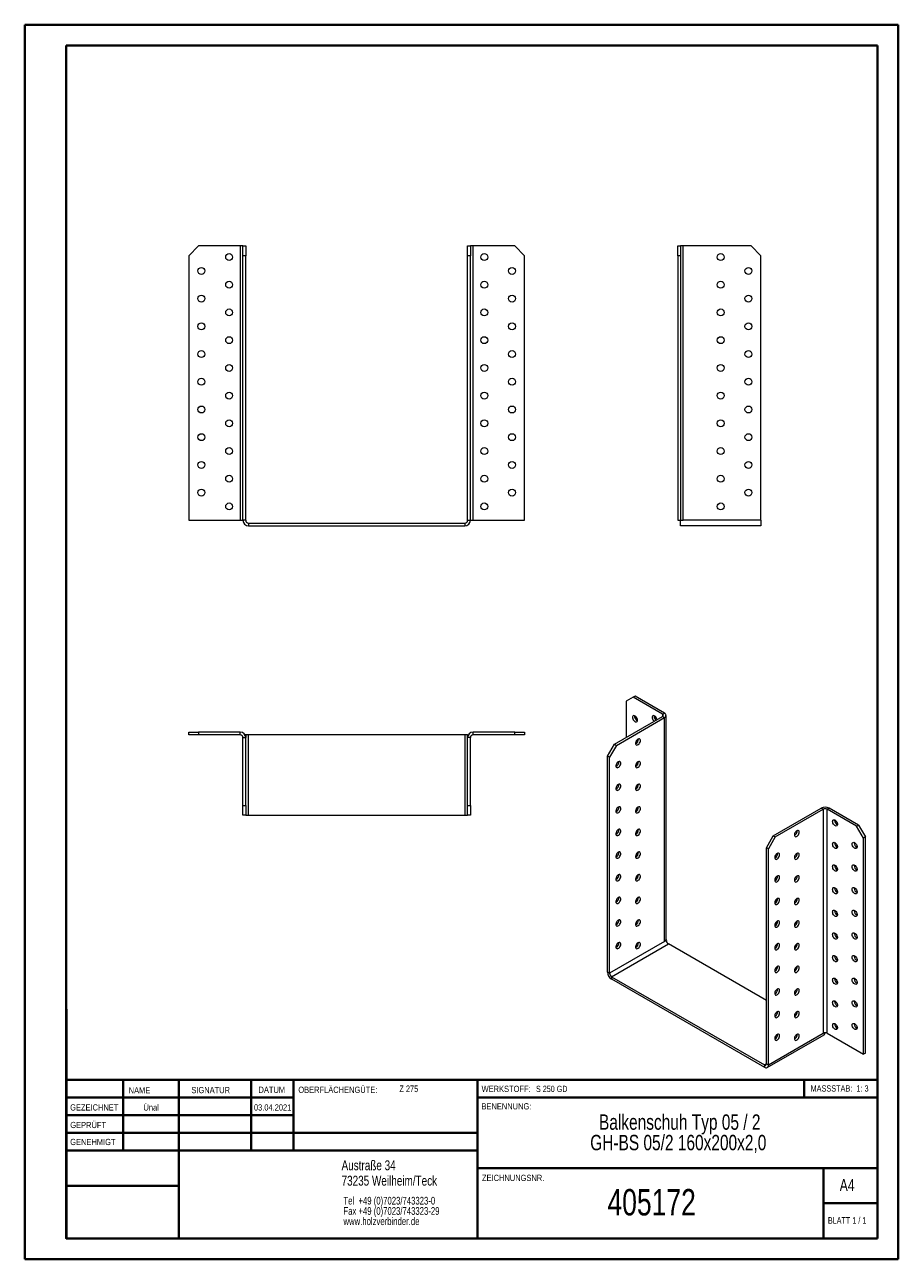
# Model space of a CAD drawing. Header units: millimetres. Extents: x 0 to 210, y 0 to 297.
import ezdxf

# ---------------------------------------------------------------- set-up
doc = ezdxf.new("R2010")
doc.units = ezdxf.units.MM
doc.styles.add('SLDTEXTSTYLE0', font='TXT', dxfattribs={"width": 0.75})
doc.styles.add('SLDTEXTSTYLE1', font='TXT', dxfattribs={"width": 0.681818})
doc.styles.add('SLDTEXTSTYLE2', font='TXT', dxfattribs={"width": 0.7})
doc.styles.add('SLDTEXTSTYLE3', font='TXT', dxfattribs={"width": 0.6875})

# ---------------------------------------------------------------- blocks, each defined once
blk = doc.blocks.new('SW_NOTE_0')
at = {"color": 0, "linetype": 'Continuous', "lineweight": 0, "char_height": 1.8521, "attachment_point": 1, "style": 'SLDTEXTSTYLE0'}
for s, insert in [('Tel  +49 (0)7023/743323-0', (0, 2.39)), ('Fax +49 (0)7023/743323-29', (0, -0.08)), ('www.holzverbinder.de', (0, -2.55))]:
    blk.add_mtext(s, dxfattribs=dict(at, insert=insert))
blk = doc.blocks.new('SW_NOTE_1')
at = {"color": 0, "linetype": 'Continuous', "lineweight": 0, "char_height": 3.7042, "attachment_point": 2, "style": 'SLDTEXTSTYLE0'}
for s, insert in [('Balkenschuh Typ 05 / 2', (26.74, 4.77)), ('GH-BS 05/2 160x200x2,0', (26.39, -0.16))]:
    blk.add_mtext(s, dxfattribs=dict(at, insert=insert))

msp = doc.modelspace()

# ---------------------------------------------------------------- linework, layer by layer
at = {"color": 7, "linetype": 'Continuous', "lineweight": 40}
for p, q in [((0.08, 0.21), (0.08, 297.21)), ((0.08, 297.21), (210.08, 297.21)), ((210.08, 0.21), (210.08, 297.21)), ((210.08, 292.21), (210.08, 297.21)), ((10.08, 292.21), (205.08, 292.21)), ((10.08, 5.21), (10.08, 292.21)), ((205.08, 5.21), (205.08, 292.21)), ((10.11, 60.37), (10.11, 5.12)), ((205.08, 43.37), (10.11, 43.37)), ((23.71, 43.37), (23.71, 26.37)), ((37.1, 43.37), (37.1, 5.12)), ((54.51, 43.37), (54.51, 26.37)), ((64.71, 26.37), (64.71, 43.37)), ((108.91, 43.37), (108.91, 5.12)), ((187.47, 39.12), (187.47, 43.37)), ((64.71, 39.1), (10.11, 39.1)), ((205.08, 39.12), (108.91, 39.12)), ((64.71, 34.87), (10.11, 34.87)), ((108.91, 30.62), (10.11, 30.62)), ((108.91, 26.37), (10.11, 26.37)), ((108.91, 22.12), (205.08, 22.12)), ((192.08, 5.21), (192.08, 22.21)), ((37.1, 17.87), (10.11, 17.87)), ((10.11, 13.71), (10.08, 13.71)), ((205.08, 13.71), (192.08, 13.71)), ((10.11, 9.46), (10.08, 9.46)), ((10.08, 5.21), (205.08, 5.21)), ((205.08, 5.21), (180.99, 5.21)), ((0.08, 0.21), (210.08, 0.21))]:
    msp.add_line(p, q, dxfattribs=at)
at = {"color": 7, "linetype": 'Continuous', "lineweight": 15}
for p, q in [((41.88, 243.99), (39.55, 241.65)), ((51.88, 243.99), (41.88, 243.99)), ((51.88, 243.99), (51.88, 177.99)), ((52.55, 243.99), (51.88, 243.99)), ((52.55, 243.99), (53.22, 243.99)), ((52.55, 241.65), (52.55, 243.99)), ((53.22, 243.99), (53.22, 241.65)), ((106.55, 243.99), (107.22, 243.99)), ((106.55, 241.65), (106.55, 243.99)), ((107.22, 243.99), (107.22, 241.65)), ((107.88, 243.99), (107.22, 243.99)), ((107.88, 177.99), (107.88, 243.99)), ((117.88, 243.99), (107.88, 243.99)), ((120.22, 241.65), (117.88, 243.99)), ((157.06, 243.99), (157.73, 243.99)), ((157.06, 241.65), (157.06, 243.99)), ((157.73, 243.99), (157.73, 241.65)), ((158.39, 243.99), (157.73, 243.99)), ((158.39, 177.99), (158.39, 243.99)), ((174.73, 243.99), (158.39, 243.99)), ((177.06, 241.65), (174.73, 243.99)), ((39.55, 241.65), (39.55, 177.99)), ((53.22, 241.65), (52.55, 241.65)), ((52.55, 177.99), (52.55, 241.65)), ((53.22, 177.99), (53.22, 241.65)), ((106.55, 177.99), (106.55, 241.65)), ((107.22, 241.65), (106.55, 241.65)), ((107.22, 177.99), (107.22, 241.65)), ((120.22, 177.99), (120.22, 241.65)), ((157.06, 241.65), (157.06, 177.99)), ((157.73, 241.65), (157.06, 241.65)), ((157.73, 241.65), (157.73, 177.99)), ((177.06, 177.99), (177.06, 241.65)), ((39.55, 177.99), (51.88, 177.99)), ((51.88, 177.99), (52.55, 177.99)), ((53.22, 177.99), (52.55, 177.99)), ((53.88, 177.32), (53.88, 176.65)), ((53.88, 177.32), (105.88, 177.32)), ((53.88, 176.65), (105.88, 176.65)), ((105.88, 177.32), (105.88, 176.65)), ((106.55, 177.99), (107.22, 177.99)), ((107.22, 177.99), (107.88, 177.99)), ((107.88, 177.99), (120.22, 177.99)), ((157.06, 177.99), (157.73, 177.99)), ((157.73, 177.99), (158.39, 177.99)), ((157.73, 176.65), (157.73, 177.99)), ((177.06, 176.65), (157.73, 176.65)), ((177.06, 177.99), (158.39, 177.99)), ((177.06, 177.99), (177.06, 176.65)), ((146.32, 135.42), (144.67, 134.47)), ((144.67, 134.47), (144.67, 125.76)), ((146.79, 135.69), (146.32, 135.42)), ((153.39, 131.34), (146.32, 135.42)), ((153.86, 131.61), (146.79, 135.69)), ((141.84, 124.13), (153.39, 130.79)), ((153.39, 131.34), (153.86, 131.61)), ((153.39, 131.34), (153.39, 130.79)), ((153.39, 130.79), (153.86, 130.52)), ((154.25, 77.17), (154.25, 131.06)), ((142.31, 123.85), (153.86, 130.52)), ((153.86, 76.63), (153.86, 130.52)), ((39.55, 126.37), (39.55, 127.04)), ((39.55, 127.04), (41.88, 127.04)), ((41.88, 126.37), (39.55, 126.37)), ((41.88, 127.04), (41.88, 126.37)), ((51.88, 127.04), (41.88, 127.04)), ((51.88, 126.37), (41.88, 126.37)), ((51.88, 126.37), (51.88, 127.04)), ((52.55, 125.71), (53.22, 125.71)), ((52.55, 109.37), (52.55, 125.71)), ((53.22, 126.37), (53.04, 126.37)), ((53.22, 126.37), (53.22, 125.71)), ((53.88, 126.37), (53.22, 126.37)), ((53.22, 109.37), (53.22, 125.71)), ((53.88, 107.04), (53.88, 126.37)), ((105.88, 126.37), (53.88, 126.37)), ((105.88, 126.37), (105.88, 107.04)), ((106.55, 126.37), (105.88, 126.37)), ((106.55, 126.37), (106.73, 126.37)), ((106.55, 125.71), (106.55, 126.37)), ((107.22, 125.71), (106.55, 125.71)), ((106.55, 109.37), (106.55, 125.71)), ((107.22, 109.37), (107.22, 125.71)), ((107.88, 126.37), (107.88, 127.04)), ((117.88, 127.04), (107.88, 127.04)), ((117.88, 126.37), (107.88, 126.37)), ((117.88, 126.37), (117.88, 127.04)), ((117.88, 127.04), (120.22, 127.04)), ((120.22, 126.37), (117.88, 126.37)), ((120.22, 127.04), (120.22, 126.37)), ((140.19, 121.27), (141.84, 124.13)), ((142.31, 123.85), (140.66, 121)), ((141.84, 124.13), (142.31, 123.85)), ((140.66, 121), (140.19, 121.27)), ((140.19, 69.28), (140.19, 121.27)), ((140.66, 69.01), (140.66, 121)), ((52.55, 109.37), (53.22, 109.37)), ((52.55, 107.04), (52.55, 109.37)), ((53.22, 107.04), (52.55, 107.04)), ((53.22, 109.37), (53.22, 107.04)), ((53.22, 107.04), (53.88, 107.04)), ((53.88, 107.04), (105.88, 107.04)), ((105.88, 107.04), (106.55, 107.04)), ((106.55, 109.37), (107.22, 109.37)), ((106.55, 107.04), (106.55, 109.37)), ((107.22, 107.04), (106.55, 107.04)), ((107.22, 109.37), (107.22, 107.04)), ((180.02, 102.08), (191.57, 108.75)), ((180.49, 101.81), (192.04, 108.48)), ((192.04, 108.48), (191.57, 108.75)), ((192.04, 108.48), (192.04, 54.59)), ((192.98, 108.48), (193.46, 108.75)), ((192.98, 54.59), (192.98, 108.48)), ((200.06, 104.4), (192.98, 108.48)), ((200.53, 104.67), (193.46, 108.75)), ((194.75, 105.82), (194.76, 105.94)), ((200.06, 104.4), (200.53, 104.67)), ((201.71, 101.54), (200.06, 104.4)), ((200.53, 104.67), (202.18, 101.81)), ((178.37, 99.22), (180.02, 102.08)), ((180.49, 101.81), (178.84, 98.95)), ((180.02, 102.08), (180.49, 101.81)), ((202.18, 101.81), (201.71, 101.54)), ((201.71, 49.55), (201.71, 101.54)), ((202.18, 49.82), (202.18, 101.81)), ((178.84, 98.95), (178.37, 99.22)), ((178.37, 47.24), (178.37, 99.22)), ((178.84, 46.97), (178.84, 98.95)), ((194.75, 100.38), (194.76, 100.5)), ((199.47, 100.38), (199.48, 100.5)), ((194.75, 94.94), (194.76, 95.06)), ((199.47, 94.94), (199.48, 95.06)), ((194.75, 89.49), (194.76, 89.61)), ((199.47, 89.49), (199.48, 89.61)), ((194.75, 84.05), (194.76, 84.17)), ((199.47, 84.05), (199.48, 84.17)), ((146.98, 81.15), (147.3, 80.96)), ((194.75, 78.61), (194.76, 78.72)), ((199.47, 78.61), (199.48, 78.73)), ((153.86, 76.63), (140.66, 69.01)), ((141.13, 68.19), (154.8, 76.08)), ((154.33, 76.9), (153.86, 76.63)), ((154.33, 76.9), (154.2, 76.97)), ((178.37, 62.48), (154.8, 76.08)), ((194.75, 73.16), (194.76, 73.28)), ((199.47, 73.16), (199.48, 73.28)), ((140.66, 69.01), (140.19, 69.28)), ((141.13, 68.19), (177.9, 46.97)), ((141.13, 68.19), (141.13, 67.65)), ((141.13, 67.65), (177.9, 46.42)), ((194.75, 67.72), (194.76, 67.84)), ((199.47, 67.72), (199.48, 67.84)), ((194.75, 62.27), (194.76, 62.39)), ((199.47, 62.28), (199.48, 62.39)), ((194.75, 56.83), (194.76, 56.95)), ((199.47, 56.83), (199.48, 56.95)), ((178.57, 46.36), (192.24, 54.25)), ((178.84, 46.97), (192.04, 54.59)), ((192.98, 54.59), (201.71, 49.55)), ((202.18, 49.82), (201.71, 49.55)), ((178.37, 47.24), (177.9, 46.97)), ((177.9, 46.97), (177.9, 46.42)), ((178.37, 47.24), (178.84, 46.97))]:
    msp.add_line(p, q, dxfattribs=at)
at = {"color": 7, "linetype": 'Continuous', "lineweight": 0}
for p, q in [((64.71, 39.12), (10.11, 39.12)), ((23.71, 5.21), (23.71, 5.12)), ((54.51, 5.21), (54.51, 5.12))]:
    msp.add_line(p, q, dxfattribs=at)
at = {"color": 7, "linetype": 'Continuous', "lineweight": 15, "flags": 128}
for points in [[(147.38, 129.91), (147.35, 130.12), (147.27, 130.35), (147.15, 130.57), (147, 130.76), (146.83, 130.9), (146.66, 130.99), (146.49, 131.01), (146.35, 130.96), (146.26, 130.85), (146.2, 130.69), (146.2, 130.48), (146.26, 130.26), (146.35, 130.03), (146.49, 129.83), (146.66, 129.66), (146.83, 129.54), (147, 129.49), (147.15, 129.5), (147.27, 129.58), (147.35, 129.72), (147.38, 129.91)], [(152.08, 130.04), (152.06, 130.12), (151.99, 130.35), (151.87, 130.57), (151.72, 130.76), (151.54, 130.9), (151.37, 130.99), (151.21, 131.01), (151.07, 130.96), (150.97, 130.85), (150.92, 130.69), (150.92, 130.48), (150.97, 130.26), (151.07, 130.03), (151.21, 129.83), (151.37, 129.66), (151.39, 129.64)], [(147.49, 125.35), (147.32, 125.22), (147.16, 125.04), (147.03, 124.83), (146.95, 124.6), (146.91, 124.38), (146.92, 124.19), (146.98, 124.03), (147.09, 123.94), (147.24, 123.91), (147.41, 123.95), (147.58, 124.05), (147.75, 124.2), (147.89, 124.4), (148, 124.62), (148.07, 124.85), (148.08, 125.06), (148.04, 125.23), (147.95, 125.36), (147.83, 125.42), (147.67, 125.42), (147.49, 125.35)], [(142.78, 119.91), (142.61, 119.78), (142.45, 119.6), (142.32, 119.38), (142.23, 119.16), (142.19, 118.94), (142.21, 118.74), (142.27, 118.59), (142.38, 118.5), (142.52, 118.47), (142.69, 118.5), (142.87, 118.6), (143.04, 118.76), (143.18, 118.96), (143.29, 119.18), (143.35, 119.41), (143.37, 119.62), (143.33, 119.79), (143.24, 119.92), (143.11, 119.98), (142.95, 119.98), (142.78, 119.91)], [(147.49, 119.91), (147.32, 119.78), (147.16, 119.6), (147.03, 119.38), (146.95, 119.16), (146.91, 118.94), (146.92, 118.74), (146.98, 118.59), (147.09, 118.5), (147.24, 118.46), (147.41, 118.5), (147.58, 118.6), (147.75, 118.76), (147.89, 118.96), (148, 119.18), (148.07, 119.41), (148.08, 119.62), (148.04, 119.79), (147.95, 119.92), (147.83, 119.98), (147.67, 119.98), (147.49, 119.91)], [(142.78, 114.46), (142.61, 114.33), (142.45, 114.15), (142.32, 113.94), (142.23, 113.71), (142.19, 113.49), (142.21, 113.3), (142.27, 113.15), (142.38, 113.05), (142.52, 113.02), (142.69, 113.06), (142.87, 113.16), (143.04, 113.32), (143.18, 113.51), (143.29, 113.74), (143.35, 113.96), (143.37, 114.17), (143.33, 114.35), (143.24, 114.47), (143.11, 114.54), (142.95, 114.53), (142.78, 114.46)], [(147.49, 114.46), (147.32, 114.33), (147.16, 114.15), (147.03, 113.94), (146.95, 113.71), (146.91, 113.49), (146.92, 113.3), (146.98, 113.15), (147.09, 113.05), (147.24, 113.02), (147.41, 113.06), (147.58, 113.16), (147.75, 113.32), (147.89, 113.51), (148, 113.74), (148.07, 113.96), (148.08, 114.17), (148.04, 114.35), (147.95, 114.47), (147.83, 114.54), (147.67, 114.53), (147.49, 114.46)], [(142.78, 109.02), (142.61, 108.89), (142.45, 108.71), (142.32, 108.5), (142.23, 108.27), (142.19, 108.05), (142.21, 107.86), (142.27, 107.7), (142.38, 107.61), (142.52, 107.58), (142.69, 107.62), (142.87, 107.72), (143.04, 107.87), (143.18, 108.07), (143.29, 108.29), (143.35, 108.52), (143.37, 108.73), (143.33, 108.9), (143.24, 109.03), (143.11, 109.09), (142.95, 109.09), (142.78, 109.02)], [(147.49, 109.02), (147.32, 108.89), (147.16, 108.71), (147.03, 108.5), (146.95, 108.27), (146.91, 108.05), (146.92, 107.86), (146.98, 107.7), (147.09, 107.61), (147.24, 107.58), (147.41, 107.61), (147.58, 107.72), (147.75, 107.87), (147.89, 108.07), (148, 108.29), (148.07, 108.52), (148.08, 108.73), (148.04, 108.9), (147.95, 109.03), (147.83, 109.09), (147.67, 109.09), (147.49, 109.02)], [(194.28, 105.55), (194.31, 105.74), (194.38, 105.88), (194.5, 105.96), (194.65, 105.97), (194.83, 105.92), (195, 105.8), (195.16, 105.63), (195.3, 105.42), (195.4, 105.2), (195.45, 104.98), (195.45, 104.77), (195.4, 104.61), (195.3, 104.5), (195.16, 104.45), (195, 104.47), (194.83, 104.56), (194.65, 104.7), (194.5, 104.89), (194.38, 105.11), (194.31, 105.34), (194.28, 105.55)], [(142.78, 103.58), (142.61, 103.45), (142.45, 103.27), (142.32, 103.05), (142.23, 102.83), (142.19, 102.61), (142.21, 102.41), (142.27, 102.26), (142.38, 102.16), (142.52, 102.13), (142.69, 102.17), (142.87, 102.27), (143.04, 102.43), (143.18, 102.63), (143.29, 102.85), (143.35, 103.08), (143.37, 103.29), (143.33, 103.46), (143.24, 103.59), (143.11, 103.65), (142.95, 103.65), (142.78, 103.58)], [(147.49, 103.58), (147.32, 103.44), (147.16, 103.27), (147.03, 103.05), (146.95, 102.83), (146.91, 102.61), (146.92, 102.41), (146.98, 102.26), (147.09, 102.16), (147.24, 102.13), (147.41, 102.17), (147.58, 102.27), (147.75, 102.43), (147.89, 102.63), (148, 102.85), (148.07, 103.07), (148.08, 103.28), (148.04, 103.46), (147.95, 103.58), (147.83, 103.65), (147.67, 103.65), (147.49, 103.58)], [(185.68, 103.31), (185.5, 103.18), (185.35, 103), (185.22, 102.78), (185.13, 102.56), (185.09, 102.34), (185.1, 102.14), (185.17, 101.99), (185.28, 101.9), (185.42, 101.87), (185.59, 101.9), (185.77, 102), (185.93, 102.16), (186.08, 102.36), (186.19, 102.58), (186.25, 102.81), (186.27, 103.02), (186.23, 103.19), (186.14, 103.32), (186.01, 103.38), (185.85, 103.38), (185.68, 103.31)], [(142.78, 98.13), (142.61, 98), (142.45, 97.82), (142.32, 97.61), (142.23, 97.38), (142.19, 97.16), (142.21, 96.97), (142.27, 96.82), (142.38, 96.72), (142.52, 96.69), (142.69, 96.73), (142.87, 96.83), (143.04, 96.99), (143.18, 97.18), (143.29, 97.41), (143.35, 97.63), (143.37, 97.84), (143.33, 98.02), (143.24, 98.14), (143.11, 98.21), (142.95, 98.2), (142.78, 98.13)], [(147.49, 98.13), (147.32, 98), (147.16, 97.82), (147.03, 97.61), (146.95, 97.38), (146.91, 97.16), (146.92, 96.97), (146.98, 96.82), (147.09, 96.72), (147.24, 96.69), (147.41, 96.73), (147.58, 96.83), (147.75, 96.99), (147.89, 97.18), (148, 97.41), (148.07, 97.63), (148.08, 97.84), (148.04, 98.02), (147.95, 98.14), (147.83, 98.2), (147.67, 98.2), (147.49, 98.13)], [(194.28, 100.11), (194.31, 100.29), (194.38, 100.43), (194.5, 100.51), (194.65, 100.53), (194.83, 100.47), (195, 100.36), (195.16, 100.19), (195.3, 99.98), (195.4, 99.76), (195.45, 99.53), (195.45, 99.33), (195.4, 99.17), (195.3, 99.06), (195.16, 99.01), (195, 99.03), (194.83, 99.11), (194.65, 99.26), (194.5, 99.45), (194.38, 99.67), (194.31, 99.89), (194.28, 100.11)], [(198.99, 100.11), (199.02, 100.29), (199.1, 100.43), (199.22, 100.51), (199.37, 100.53), (199.54, 100.47), (199.72, 100.36), (199.88, 100.19), (200.02, 99.98), (200.11, 99.76), (200.17, 99.53), (200.17, 99.33), (200.11, 99.17), (200.02, 99.06), (199.88, 99.01), (199.72, 99.03), (199.54, 99.12), (199.37, 99.26), (199.22, 99.45), (199.1, 99.67), (199.02, 99.89), (198.99, 100.11)], [(180.96, 97.86), (180.79, 97.73), (180.63, 97.55), (180.5, 97.34), (180.41, 97.11), (180.38, 96.89), (180.39, 96.7), (180.45, 96.55), (180.56, 96.45), (180.71, 96.42), (180.88, 96.46), (181.05, 96.56), (181.22, 96.72), (181.36, 96.92), (181.47, 97.14), (181.54, 97.36), (181.55, 97.57), (181.51, 97.75), (181.42, 97.87), (181.3, 97.94), (181.14, 97.93), (180.96, 97.86)], [(185.68, 97.86), (185.5, 97.73), (185.35, 97.55), (185.22, 97.34), (185.13, 97.11), (185.09, 96.89), (185.1, 96.7), (185.17, 96.55), (185.28, 96.45), (185.42, 96.42), (185.59, 96.46), (185.77, 96.56), (185.93, 96.72), (186.08, 96.92), (186.19, 97.14), (186.25, 97.36), (186.27, 97.57), (186.23, 97.75), (186.14, 97.87), (186.01, 97.94), (185.85, 97.93), (185.68, 97.86)], [(194.28, 94.66), (194.31, 94.85), (194.38, 94.99), (194.5, 95.07), (194.65, 95.08), (194.83, 95.03), (195, 94.91), (195.16, 94.74), (195.3, 94.54), (195.4, 94.31), (195.45, 94.09), (195.45, 93.89), (195.4, 93.72), (195.3, 93.61), (195.16, 93.56), (195, 93.59), (194.83, 93.67), (194.65, 93.82), (194.5, 94), (194.38, 94.22), (194.31, 94.45), (194.28, 94.66)], [(198.99, 94.66), (199.02, 94.85), (199.1, 94.99), (199.22, 95.07), (199.37, 95.08), (199.54, 95.03), (199.72, 94.91), (199.88, 94.74), (200.02, 94.54), (200.11, 94.31), (200.17, 94.09), (200.17, 93.89), (200.11, 93.72), (200.02, 93.61), (199.88, 93.57), (199.72, 93.59), (199.54, 93.67), (199.37, 93.82), (199.22, 94), (199.1, 94.22), (199.02, 94.45), (198.99, 94.66)], [(142.78, 92.69), (142.61, 92.56), (142.45, 92.38), (142.32, 92.17), (142.23, 91.94), (142.19, 91.72), (142.21, 91.52), (142.27, 91.37), (142.38, 91.28), (142.52, 91.25), (142.69, 91.28), (142.87, 91.39), (143.04, 91.54), (143.18, 91.74), (143.29, 91.96), (143.35, 92.19), (143.37, 92.4), (143.33, 92.57), (143.24, 92.7), (143.11, 92.76), (142.95, 92.76), (142.78, 92.69)], [(147.49, 92.69), (147.32, 92.56), (147.16, 92.38), (147.03, 92.17), (146.95, 91.94), (146.91, 91.72), (146.92, 91.52), (146.98, 91.37), (147.09, 91.28), (147.24, 91.25), (147.41, 91.28), (147.58, 91.39), (147.75, 91.54), (147.89, 91.74), (148, 91.96), (148.07, 92.19), (148.08, 92.4), (148.04, 92.57), (147.95, 92.7), (147.83, 92.76), (147.67, 92.76), (147.49, 92.69)], [(180.96, 92.42), (180.79, 92.29), (180.63, 92.11), (180.5, 91.9), (180.41, 91.67), (180.38, 91.45), (180.39, 91.26), (180.45, 91.1), (180.56, 91.01), (180.71, 90.98), (180.88, 91.02), (181.05, 91.12), (181.22, 91.27), (181.36, 91.47), (181.47, 91.69), (181.54, 91.92), (181.55, 92.13), (181.51, 92.3), (181.42, 92.43), (181.3, 92.49), (181.14, 92.49), (180.96, 92.42)], [(185.68, 92.42), (185.5, 92.29), (185.35, 92.11), (185.22, 91.9), (185.13, 91.67), (185.09, 91.45), (185.1, 91.26), (185.17, 91.1), (185.28, 91.01), (185.42, 90.98), (185.59, 91.02), (185.77, 91.12), (185.93, 91.27), (186.08, 91.47), (186.19, 91.69), (186.25, 91.92), (186.27, 92.13), (186.23, 92.3), (186.14, 92.43), (186.01, 92.49), (185.85, 92.49), (185.68, 92.42)], [(194.28, 89.22), (194.31, 89.41), (194.38, 89.54), (194.5, 89.62), (194.65, 89.64), (194.83, 89.58), (195, 89.47), (195.16, 89.3), (195.3, 89.09), (195.4, 88.87), (195.45, 88.65), (195.45, 88.44), (195.4, 88.28), (195.3, 88.17), (195.16, 88.12), (195, 88.14), (194.83, 88.23), (194.65, 88.37), (194.5, 88.56), (194.38, 88.78), (194.31, 89.01), (194.28, 89.22)], [(198.99, 89.22), (199.02, 89.41), (199.1, 89.55), (199.22, 89.63), (199.37, 89.64), (199.54, 89.59), (199.72, 89.47), (199.88, 89.3), (200.02, 89.09), (200.11, 88.87), (200.17, 88.65), (200.17, 88.44), (200.11, 88.28), (200.02, 88.17), (199.88, 88.12), (199.72, 88.14), (199.54, 88.23), (199.37, 88.37), (199.22, 88.56), (199.1, 88.78), (199.02, 89.01), (198.99, 89.22)], [(142.78, 87.24), (142.61, 87.11), (142.45, 86.93), (142.32, 86.72), (142.23, 86.5), (142.19, 86.28), (142.21, 86.08), (142.27, 85.93), (142.38, 85.83), (142.52, 85.8), (142.69, 85.84), (142.87, 85.94), (143.04, 86.1), (143.18, 86.3), (143.29, 86.52), (143.35, 86.74), (143.37, 86.95), (143.33, 87.13), (143.24, 87.25), (143.11, 87.32), (142.95, 87.31), (142.78, 87.24)], [(147.49, 87.24), (147.32, 87.11), (147.16, 86.93), (147.03, 86.72), (146.95, 86.5), (146.91, 86.28), (146.92, 86.08), (146.98, 85.93), (147.09, 85.83), (147.24, 85.8), (147.41, 85.84), (147.58, 85.94), (147.75, 86.1), (147.89, 86.3), (148, 86.52), (148.07, 86.74), (148.08, 86.95), (148.04, 87.13), (147.95, 87.25), (147.83, 87.32), (147.67, 87.31), (147.49, 87.24)], [(180.96, 86.98), (180.79, 86.85), (180.63, 86.67), (180.5, 86.45), (180.41, 86.23), (180.38, 86.01), (180.39, 85.81), (180.45, 85.66), (180.56, 85.57), (180.71, 85.54), (180.88, 85.57), (181.05, 85.67), (181.22, 85.83), (181.36, 86.03), (181.47, 86.25), (181.54, 86.48), (181.55, 86.69), (181.51, 86.86), (181.42, 86.99), (181.3, 87.05), (181.14, 87.05), (180.96, 86.98)], [(185.68, 86.98), (185.5, 86.85), (185.35, 86.67), (185.22, 86.45), (185.13, 86.23), (185.09, 86.01), (185.1, 85.81), (185.17, 85.66), (185.28, 85.57), (185.42, 85.53), (185.59, 85.57), (185.77, 85.67), (185.93, 85.83), (186.08, 86.03), (186.19, 86.25), (186.25, 86.48), (186.27, 86.69), (186.23, 86.86), (186.14, 86.99), (186.01, 87.05), (185.85, 87.05), (185.68, 86.98)], [(194.28, 83.78), (194.31, 83.96), (194.38, 84.1), (194.5, 84.18), (194.65, 84.19), (194.83, 84.14), (195, 84.02), (195.16, 83.86), (195.3, 83.65), (195.4, 83.43), (195.45, 83.2), (195.45, 83), (195.4, 82.84), (195.3, 82.72), (195.16, 82.68), (195, 82.7), (194.83, 82.78), (194.65, 82.93), (194.5, 83.12), (194.38, 83.33), (194.31, 83.56), (194.28, 83.78)], [(198.99, 83.78), (199.02, 83.96), (199.1, 84.1), (199.22, 84.18), (199.37, 84.2), (199.54, 84.14), (199.72, 84.03), (199.88, 83.86), (200.02, 83.65), (200.11, 83.43), (200.17, 83.2), (200.17, 83), (200.11, 82.84), (200.02, 82.73), (199.88, 82.68), (199.72, 82.7), (199.54, 82.78), (199.37, 82.93), (199.22, 83.12), (199.1, 83.34), (199.02, 83.56), (198.99, 83.78)], [(142.78, 81.8), (142.61, 81.67), (142.45, 81.49), (142.32, 81.28), (142.23, 81.05), (142.19, 80.83), (142.21, 80.64), (142.27, 80.49), (142.38, 80.39), (142.52, 80.36), (142.69, 80.4), (142.87, 80.5), (143.04, 80.66), (143.18, 80.85), (143.29, 81.08), (143.35, 81.3), (143.37, 81.51), (143.33, 81.69), (143.24, 81.81), (143.11, 81.87), (142.95, 81.87), (142.78, 81.8)], [(147.49, 81.8), (147.32, 81.67), (147.16, 81.49), (147.03, 81.28), (146.95, 81.05), (146.91, 80.83), (146.92, 80.64), (146.98, 80.49), (147.09, 80.39), (147.24, 80.36), (147.41, 80.4), (147.58, 80.5), (147.75, 80.65), (147.89, 80.85), (148, 81.07), (148.07, 81.3), (148.08, 81.51), (148.04, 81.69), (147.95, 81.81), (147.83, 81.87), (147.67, 81.87), (147.49, 81.8)], [(180.96, 81.53), (180.79, 81.4), (180.63, 81.22), (180.5, 81.01), (180.41, 80.78), (180.38, 80.56), (180.39, 80.37), (180.45, 80.22), (180.56, 80.12), (180.71, 80.09), (180.88, 80.13), (181.05, 80.23), (181.22, 80.39), (181.36, 80.58), (181.47, 80.81), (181.54, 81.03), (181.55, 81.24), (181.51, 81.42), (181.42, 81.54), (181.3, 81.61), (181.14, 81.6), (180.96, 81.53)], [(185.68, 81.53), (185.5, 81.4), (185.35, 81.22), (185.22, 81.01), (185.13, 80.78), (185.09, 80.56), (185.1, 80.37), (185.17, 80.22), (185.28, 80.12), (185.42, 80.09), (185.59, 80.13), (185.77, 80.23), (185.93, 80.39), (186.08, 80.58), (186.19, 80.81), (186.25, 81.03), (186.27, 81.24), (186.23, 81.42), (186.14, 81.54), (186.01, 81.61), (185.85, 81.6), (185.68, 81.53)], [(194.28, 78.33), (194.31, 78.52), (194.38, 78.66), (194.5, 78.74), (194.65, 78.75), (194.83, 78.7), (195, 78.58), (195.16, 78.41), (195.3, 78.21), (195.4, 77.98), (195.45, 77.76), (195.45, 77.56), (195.4, 77.39), (195.3, 77.28), (195.16, 77.23), (195, 77.25), (194.83, 77.34), (194.65, 77.48), (194.5, 77.67), (194.38, 77.89), (194.31, 78.12), (194.28, 78.33)], [(198.99, 78.33), (199.02, 78.52), (199.1, 78.66), (199.22, 78.74), (199.37, 78.75), (199.54, 78.7), (199.72, 78.58), (199.88, 78.41), (200.02, 78.21), (200.11, 77.98), (200.17, 77.76), (200.17, 77.56), (200.11, 77.39), (200.02, 77.28), (199.88, 77.23), (199.72, 77.25), (199.54, 77.34), (199.37, 77.48), (199.22, 77.67), (199.1, 77.89), (199.02, 78.12), (198.99, 78.33)], [(142.78, 76.36), (142.61, 76.23), (142.45, 76.05), (142.32, 75.84), (142.23, 75.61), (142.19, 75.39), (142.21, 75.19), (142.27, 75.04), (142.38, 74.95), (142.52, 74.92), (142.69, 74.95), (142.87, 75.05), (143.04, 75.21), (143.18, 75.41), (143.29, 75.63), (143.35, 75.86), (143.37, 76.07), (143.33, 76.24), (143.24, 76.37), (143.11, 76.43), (142.95, 76.43), (142.78, 76.36)], [(147.49, 76.36), (147.32, 76.23), (147.16, 76.05), (147.03, 75.83), (146.95, 75.61), (146.91, 75.39), (146.92, 75.19), (146.98, 75.04), (147.09, 74.95), (147.24, 74.92), (147.41, 74.95), (147.58, 75.05), (147.75, 75.21), (147.89, 75.41), (148, 75.63), (148.07, 75.86), (148.08, 76.07), (148.04, 76.24), (147.95, 76.37), (147.83, 76.43), (147.67, 76.43), (147.49, 76.36)], [(154.25, 77.17), (154.24, 77.07), (154.2, 76.97)], [(180.96, 76.09), (180.79, 75.96), (180.63, 75.78), (180.5, 75.57), (180.41, 75.34), (180.38, 75.12), (180.39, 74.93), (180.45, 74.77), (180.56, 74.68), (180.71, 74.65), (180.88, 74.68), (181.05, 74.79), (181.22, 74.94), (181.36, 75.14), (181.47, 75.36), (181.54, 75.59), (181.55, 75.8), (181.51, 75.97), (181.42, 76.1), (181.3, 76.16), (181.14, 76.16), (180.96, 76.09)], [(185.68, 76.09), (185.5, 75.96), (185.35, 75.78), (185.22, 75.57), (185.13, 75.34), (185.09, 75.12), (185.1, 74.93), (185.17, 74.77), (185.28, 74.68), (185.42, 74.65), (185.59, 74.68), (185.77, 74.79), (185.93, 74.94), (186.08, 75.14), (186.19, 75.36), (186.25, 75.59), (186.27, 75.8), (186.23, 75.97), (186.14, 76.1), (186.01, 76.16), (185.85, 76.16), (185.68, 76.09)], [(194.28, 72.89), (194.31, 73.08), (194.38, 73.21), (194.5, 73.29), (194.65, 73.31), (194.83, 73.25), (195, 73.14), (195.16, 72.97), (195.3, 72.76), (195.4, 72.54), (195.45, 72.31), (195.45, 72.11), (195.4, 71.95), (195.3, 71.84), (195.16, 71.79), (195, 71.81), (194.83, 71.9), (194.65, 72.04), (194.5, 72.23), (194.38, 72.45), (194.31, 72.67), (194.28, 72.89)], [(198.99, 72.89), (199.02, 73.08), (199.1, 73.21), (199.22, 73.29), (199.37, 73.31), (199.54, 73.25), (199.72, 73.14), (199.88, 72.97), (200.02, 72.76), (200.11, 72.54), (200.17, 72.32), (200.17, 72.11), (200.11, 71.95), (200.02, 71.84), (199.88, 71.79), (199.72, 71.81), (199.54, 71.9), (199.37, 72.04), (199.22, 72.23), (199.1, 72.45), (199.02, 72.67), (198.99, 72.89)], [(180.96, 70.65), (180.79, 70.51), (180.63, 70.34), (180.5, 70.12), (180.41, 69.9), (180.38, 69.68), (180.39, 69.48), (180.45, 69.33), (180.56, 69.23), (180.71, 69.2), (180.88, 69.24), (181.05, 69.34), (181.22, 69.5), (181.36, 69.7), (181.47, 69.92), (181.54, 70.15), (181.55, 70.36), (181.51, 70.53), (181.42, 70.66), (181.3, 70.72), (181.14, 70.72), (180.96, 70.65)], [(185.68, 70.64), (185.5, 70.51), (185.35, 70.34), (185.22, 70.12), (185.13, 69.9), (185.09, 69.68), (185.1, 69.48), (185.17, 69.33), (185.28, 69.23), (185.42, 69.2), (185.59, 69.24), (185.77, 69.34), (185.93, 69.5), (186.08, 69.7), (186.19, 69.92), (186.25, 70.14), (186.27, 70.35), (186.23, 70.53), (186.14, 70.65), (186.01, 70.72), (185.85, 70.71), (185.68, 70.64)], [(194.28, 67.45), (194.31, 67.63), (194.38, 67.77), (194.5, 67.85), (194.65, 67.86), (194.83, 67.81), (195, 67.69), (195.16, 67.53), (195.3, 67.32), (195.4, 67.09), (195.45, 66.87), (195.45, 66.67), (195.4, 66.5), (195.3, 66.39), (195.16, 66.35), (195, 66.37), (194.83, 66.45), (194.65, 66.6), (194.5, 66.79), (194.38, 67), (194.31, 67.23), (194.28, 67.45)], [(198.99, 67.45), (199.02, 67.63), (199.1, 67.77), (199.22, 67.85), (199.37, 67.86), (199.54, 67.81), (199.72, 67.69), (199.88, 67.53), (200.02, 67.32), (200.11, 67.1), (200.17, 66.87), (200.17, 66.67), (200.11, 66.5), (200.02, 66.39), (199.88, 66.35), (199.72, 66.37), (199.54, 66.45), (199.37, 66.6), (199.22, 66.79), (199.1, 67), (199.02, 67.23), (198.99, 67.45)], [(180.96, 65.2), (180.79, 65.07), (180.63, 64.89), (180.5, 64.68), (180.41, 64.45), (180.38, 64.23), (180.39, 64.04), (180.45, 63.89), (180.56, 63.79), (180.71, 63.76), (180.88, 63.8), (181.05, 63.9), (181.22, 64.06), (181.36, 64.25), (181.47, 64.48), (181.54, 64.7), (181.55, 64.91), (181.51, 65.09), (181.42, 65.21), (181.3, 65.28), (181.14, 65.27), (180.96, 65.2)], [(185.68, 65.2), (185.5, 65.07), (185.35, 64.89), (185.22, 64.68), (185.13, 64.45), (185.09, 64.23), (185.1, 64.04), (185.17, 63.89), (185.28, 63.79), (185.42, 63.76), (185.59, 63.8), (185.77, 63.9), (185.93, 64.06), (186.08, 64.25), (186.19, 64.48), (186.25, 64.7), (186.27, 64.91), (186.23, 65.09), (186.14, 65.21), (186.01, 65.27), (185.85, 65.27), (185.68, 65.2)], [(194.28, 62), (194.31, 62.19), (194.38, 62.33), (194.5, 62.41), (194.65, 62.42), (194.83, 62.37), (195, 62.25), (195.16, 62.08), (195.3, 61.88), (195.4, 61.65), (195.45, 61.43), (195.45, 61.22), (195.4, 61.06), (195.3, 60.95), (195.16, 60.9), (195, 60.92), (194.83, 61.01), (194.65, 61.15), (194.5, 61.34), (194.38, 61.56), (194.31, 61.79), (194.28, 62)], [(198.99, 62), (199.02, 62.19), (199.1, 62.33), (199.22, 62.41), (199.37, 62.42), (199.54, 62.37), (199.72, 62.25), (199.88, 62.08), (200.02, 61.88), (200.11, 61.65), (200.17, 61.43), (200.17, 61.23), (200.11, 61.06), (200.02, 60.95), (199.88, 60.9), (199.72, 60.92), (199.54, 61.01), (199.37, 61.15), (199.22, 61.34), (199.1, 61.56), (199.02, 61.79), (198.99, 62)], [(180.96, 59.76), (180.79, 59.63), (180.63, 59.45), (180.5, 59.24), (180.41, 59.01), (180.38, 58.79), (180.39, 58.59), (180.45, 58.44), (180.56, 58.35), (180.71, 58.32), (180.88, 58.35), (181.05, 58.46), (181.22, 58.61), (181.36, 58.81), (181.47, 59.03), (181.54, 59.26), (181.55, 59.47), (181.51, 59.64), (181.42, 59.77), (181.3, 59.83), (181.14, 59.83), (180.96, 59.76)], [(185.68, 59.76), (185.5, 59.63), (185.35, 59.45), (185.22, 59.24), (185.13, 59.01), (185.09, 58.79), (185.1, 58.59), (185.17, 58.44), (185.28, 58.35), (185.42, 58.32), (185.59, 58.35), (185.77, 58.46), (185.93, 58.61), (186.08, 58.81), (186.19, 59.03), (186.25, 59.26), (186.27, 59.47), (186.23, 59.64), (186.14, 59.77), (186.01, 59.83), (185.85, 59.83), (185.68, 59.76)], [(194.28, 56.56), (194.31, 56.74), (194.38, 56.88), (194.5, 56.96), (194.65, 56.98), (194.83, 56.92), (195, 56.81), (195.16, 56.64), (195.3, 56.43), (195.4, 56.21), (195.45, 55.98), (195.45, 55.78), (195.4, 55.62), (195.3, 55.51), (195.16, 55.46), (195, 55.48), (194.83, 55.57), (194.65, 55.71), (194.5, 55.9), (194.38, 56.12), (194.31, 56.34), (194.28, 56.56)], [(198.99, 56.56), (199.02, 56.75), (199.1, 56.88), (199.22, 56.96), (199.37, 56.98), (199.54, 56.92), (199.72, 56.81), (199.88, 56.64), (200.02, 56.43), (200.11, 56.21), (200.17, 55.98), (200.17, 55.78), (200.11, 55.62), (200.02, 55.51), (199.88, 55.46), (199.72, 55.48), (199.54, 55.57), (199.37, 55.71), (199.22, 55.9), (199.1, 56.12), (199.02, 56.34), (198.99, 56.56)], [(180.96, 54.31), (180.79, 54.18), (180.63, 54), (180.5, 53.79), (180.41, 53.57), (180.38, 53.35), (180.39, 53.15), (180.45, 53), (180.56, 52.9), (180.71, 52.87), (180.88, 52.91), (181.05, 53.01), (181.22, 53.17), (181.36, 53.37), (181.47, 53.59), (181.54, 53.81), (181.55, 54.02), (181.51, 54.2), (181.42, 54.32), (181.3, 54.39), (181.14, 54.38), (180.96, 54.31)], [(185.68, 54.31), (185.5, 54.18), (185.35, 54), (185.22, 53.79), (185.13, 53.57), (185.09, 53.35), (185.1, 53.15), (185.17, 53), (185.28, 52.9), (185.42, 52.87), (185.59, 52.91), (185.77, 53.01), (185.93, 53.17), (186.08, 53.37), (186.19, 53.59), (186.25, 53.81), (186.27, 54.02), (186.23, 54.2), (186.14, 54.32), (186.01, 54.39), (185.85, 54.38), (185.68, 54.31)]]:
    msp.add_lwpolyline(points, dxfattribs=at)
at = {"color": 7, "linetype": 'Continuous', "lineweight": 15}
for centre in [(49.22, 241.32), (110.55, 241.32), (167.39, 241.32), (42.55, 237.99), (117.22, 237.99), (174.06, 237.99), (49.22, 234.65), (110.55, 234.65), (167.39, 234.65), (42.55, 231.32), (117.22, 231.32), (174.06, 231.32), (49.22, 227.99), (110.55, 227.99), (167.39, 227.99), (42.55, 224.65), (117.22, 224.65), (174.06, 224.65), (49.22, 221.32), (110.55, 221.32), (167.39, 221.32), (42.55, 217.99), (117.22, 217.99), (174.06, 217.99), (49.22, 214.65), (110.55, 214.65), (167.39, 214.65), (42.55, 211.32), (117.22, 211.32), (174.06, 211.32), (49.22, 207.99), (110.55, 207.99), (167.39, 207.99), (42.55, 204.65), (117.22, 204.65), (174.06, 204.65), (49.22, 201.32), (110.55, 201.32), (167.39, 201.32), (42.55, 197.99), (117.22, 197.99), (174.06, 197.99), (49.22, 194.65), (110.55, 194.65), (167.39, 194.65), (42.55, 191.32), (117.22, 191.32), (174.06, 191.32), (49.22, 187.99), (110.55, 187.99), (167.39, 187.99), (42.55, 184.65), (117.22, 184.65), (174.06, 184.65), (49.22, 181.32), (110.55, 181.32), (167.39, 181.32)]:
    msp.add_circle(centre, 0.833, dxfattribs=at)
for centre, radius, start, end in [((53.88, 177.99), 1.33, 180, 270), ((53.88, 177.99), 0.667, 180, 270), ((105.88, 177.99), 0.667, 270, 0), ((105.88, 177.99), 1.33, 270, 0), ((147.86, 130.87), 1.19, 174.6622, 245.3325), ((152.62, 130.88), 1.23, 175.5799, 232.1206), ((153.28, 131.06), 0.291, 290.7834, 69.2166), ((153.65, 131.06), 0.582, 290.7834, 69.2166), ((51.88, 125.71), 1.33, 0, 90), ((51.88, 125.71), 0.667, 0, 90), ((107.88, 125.71), 1.33, 90, 180), ((107.88, 125.71), 0.667, 90, 180), ((146.42, 125.29), 1.19, 294.6675, 5.3379), ((146.09, 124.39), 1.29, 8.8377, 31.9506), ((147.86, 125.37), 1.15, 218.3643, 236.1064), ((141.7, 119.85), 1.19, 294.6675, 5.3379), ((146.42, 119.85), 1.19, 294.6675, 5.3379), ((147.86, 119.93), 1.15, 218.3643, 236.1064), ((146.09, 118.95), 1.29, 8.8377, 31.9506), ((141.7, 114.4), 1.19, 294.6675, 5.3379), ((146.42, 114.4), 1.19, 294.6675, 5.3379), ((147.86, 114.48), 1.15, 218.3643, 236.1064), ((146.09, 113.5), 1.29, 8.8377, 31.9506), ((141.7, 108.96), 1.19, 294.6675, 5.3379), ((146.42, 108.96), 1.19, 294.6675, 5.3379), ((147.86, 109.04), 1.15, 218.3643, 236.1064), ((146.09, 108.06), 1.29, 8.8377, 31.9506), ((192.51, 106.93), 2.05, 62.6097, 117.3903), ((192.51, 107.57), 1.02, 62.6097, 117.3903), ((195.96, 105.85), 1.21, 181.1951, 244.907), ((141.7, 103.52), 1.19, 294.6675, 5.3379), ((146.42, 103.52), 1.19, 294.6675, 5.3379), ((147.86, 103.6), 1.15, 218.3643, 236.1064), ((146.09, 102.62), 1.29, 8.8377, 31.9506), ((184.6, 103.25), 1.19, 294.6675, 5.3379), ((141.7, 98.07), 1.19, 294.6675, 5.3379), ((146.42, 98.07), 1.19, 294.6675, 5.3379), ((195.96, 100.41), 1.21, 181.1951, 244.907), ((200.68, 100.41), 1.21, 181.1951, 244.907), ((147.86, 98.15), 1.15, 218.3643, 236.1064), ((146.09, 97.17), 1.29, 8.8377, 31.9506), ((179.89, 97.8), 1.19, 294.6675, 5.3379), ((184.6, 97.8), 1.19, 294.6675, 5.3379), ((141.7, 92.63), 1.19, 294.6675, 5.3379), ((146.42, 92.63), 1.19, 294.6675, 5.3379), ((146.09, 91.73), 1.29, 8.8377, 31.9506), ((179.89, 92.36), 1.19, 294.6675, 5.3379), ((184.6, 92.36), 1.19, 294.6675, 5.3379), ((195.96, 94.96), 1.21, 181.1951, 244.907), ((200.68, 94.96), 1.21, 181.1951, 244.907), ((147.86, 92.71), 1.15, 218.3643, 236.1064), ((195.96, 89.52), 1.21, 181.1951, 244.907), ((200.68, 89.52), 1.21, 181.1951, 244.907), ((141.7, 87.19), 1.19, 294.6675, 5.3379), ((146.42, 87.18), 1.19, 294.6675, 5.3379), ((147.86, 87.27), 1.15, 218.3643, 236.1064), ((146.09, 86.28), 1.29, 8.8377, 31.9506), ((179.89, 86.92), 1.19, 294.6675, 5.3379), ((184.6, 86.92), 1.19, 294.6675, 5.3379), ((195.96, 84.07), 1.21, 181.1951, 244.907), ((200.68, 84.07), 1.21, 181.1951, 244.907), ((141.7, 81.74), 1.19, 294.6675, 5.3379), ((146.42, 81.74), 1.19, 294.6675, 5.3379), ((179.89, 81.47), 1.19, 294.6675, 5.3379), ((184.6, 81.47), 1.19, 294.6675, 5.3379), ((195.96, 78.63), 1.21, 181.1951, 244.907), ((200.68, 78.63), 1.21, 181.1951, 244.907), ((141.7, 76.3), 1.19, 294.6675, 5.3379), ((146.42, 76.3), 1.19, 294.6675, 5.3379), ((153.48, 77.35), 0.818, 297.6449, 332.3489), ((155.35, 76.95), 1.02, 182.6055, 237.3945), ((179.89, 76.03), 1.19, 294.6675, 5.3379), ((184.6, 76.03), 1.19, 294.6675, 5.3379), ((195.96, 73.19), 1.21, 181.1951, 244.907), ((200.68, 73.19), 1.21, 181.1951, 244.907), ((142.23, 69.37), 2.05, 182.6055, 237.3945), ((141.68, 69.06), 1.02, 182.6055, 237.3945), ((179.89, 70.59), 1.19, 294.6675, 5.3379), ((184.6, 70.59), 1.19, 294.6675, 5.3379), ((195.96, 67.74), 1.21, 181.1951, 244.907), ((200.68, 67.74), 1.21, 181.1951, 244.907), ((179.89, 65.14), 1.19, 294.6675, 5.3379), ((184.6, 65.14), 1.19, 294.6675, 5.3379), ((179.89, 59.7), 1.19, 294.6675, 5.3379), ((184.6, 59.7), 1.19, 294.6675, 5.3379), ((195.96, 62.3), 1.21, 181.1951, 244.907), ((200.68, 62.3), 1.21, 181.1951, 244.907), ((195.96, 56.86), 1.21, 181.1951, 244.907), ((200.68, 56.86), 1.21, 181.1951, 244.907), ((179.89, 54.25), 1.19, 294.6675, 5.3379), ((184.6, 54.25), 1.19, 294.6675, 5.3379), ((192.51, 53.68), 1.02, 62.6097, 117.3903), ((191.91, 54.74), 0.589, 303.1955, 355.8909), ((178.08, 47.19), 0.291, 230.7967, 9.214), ((178.27, 46.87), 0.582, 230.7967, 9.214)]:
    msp.add_arc(centre, radius, start, end, dxfattribs=at)

# ---------------------------------------------------------------- block references
at = {"color": 7, "linetype": 'Continuous', "lineweight": 0}
for name, p in [('SW_NOTE_1', (130.8, 30.31)), ('SW_NOTE_0', (76.7, 12.85))]:
    msp.add_blockref(name, p, dxfattribs=at)

# ---------------------------------------------------------------- texts
for s, insert, char_height, attachment_point, style in [('NAME', (25.07, 41.62), 1.5, 1, 'SLDTEXTSTYLE0'), ('SIGNATUR', (40.14, 41.68), 1.5, 1, 'SLDTEXTSTYLE0'), ('DATUM', (56.28, 41.74), 1.5, 1, 'SLDTEXTSTYLE0'), ('OBERFLÄCHENGÜTE:', (65.86, 41.74), 1.5, 1, 'SLDTEXTSTYLE0'), ('Z 275', (90.14, 42.03), 1.587, 1, 'SLDTEXTSTYLE2'), ('WERKSTOFF:', (109.91, 41.96), 1.5, 1, 'SLDTEXTSTYLE0'), ('S 250 GD', (122.99, 41.96), 1.5, 1, 'SLDTEXTSTYLE3'), ('MASSSTAB:  1: 3', (188.99, 42.07), 1.5, 1, 'SLDTEXTSTYLE2'), ('GEZEICHNET', (11, 37.51), 1.5, 1, 'SLDTEXTSTYLE0'), ('Ünal', (30.47, 37.5), 1.499, 2, 'SLDTEXTSTYLE0'), ('03.04.2021', (59.68, 37.5), 1.499, 2, 'SLDTEXTSTYLE0'), ('BENENNUNG:', (109.88, 37.77), 1.5, 1, 'SLDTEXTSTYLE0'), ('GEPRÜFT', (11.03, 33.28), 1.5, 1, 'SLDTEXTSTYLE0'), ('GENEHMIGT', (11.02, 29.19), 1.5, 1, 'SLDTEXTSTYLE0'), ('Austraße 34', (76.25, 24.02), 2.3813, 1, 'SLDTEXTSTYLE0'), ('73235 Weilheim/Teck', (76.25, 20.32), 2.3813, 1, 'SLDTEXTSTYLE0'), ('ZEICHNUNGSNR.', (110, 20.55), 1.5, 1, 'SLDTEXTSTYLE0'), ('A4', (196, 19.52), 2.91, 1, 'SLDTEXTSTYLE0'), ('405172', (150.79, 17.12), 6.35, 2, 'SLDTEXTSTYLE0'), ('BLATT 1 / 1', (193.16, 10.36), 1.5875, 1, 'SLDTEXTSTYLE1')]:
    msp.add_mtext(s, dxfattribs=dict(at, insert=insert, char_height=char_height, attachment_point=attachment_point, style=style))

doc.saveas('drawing.dxf')
